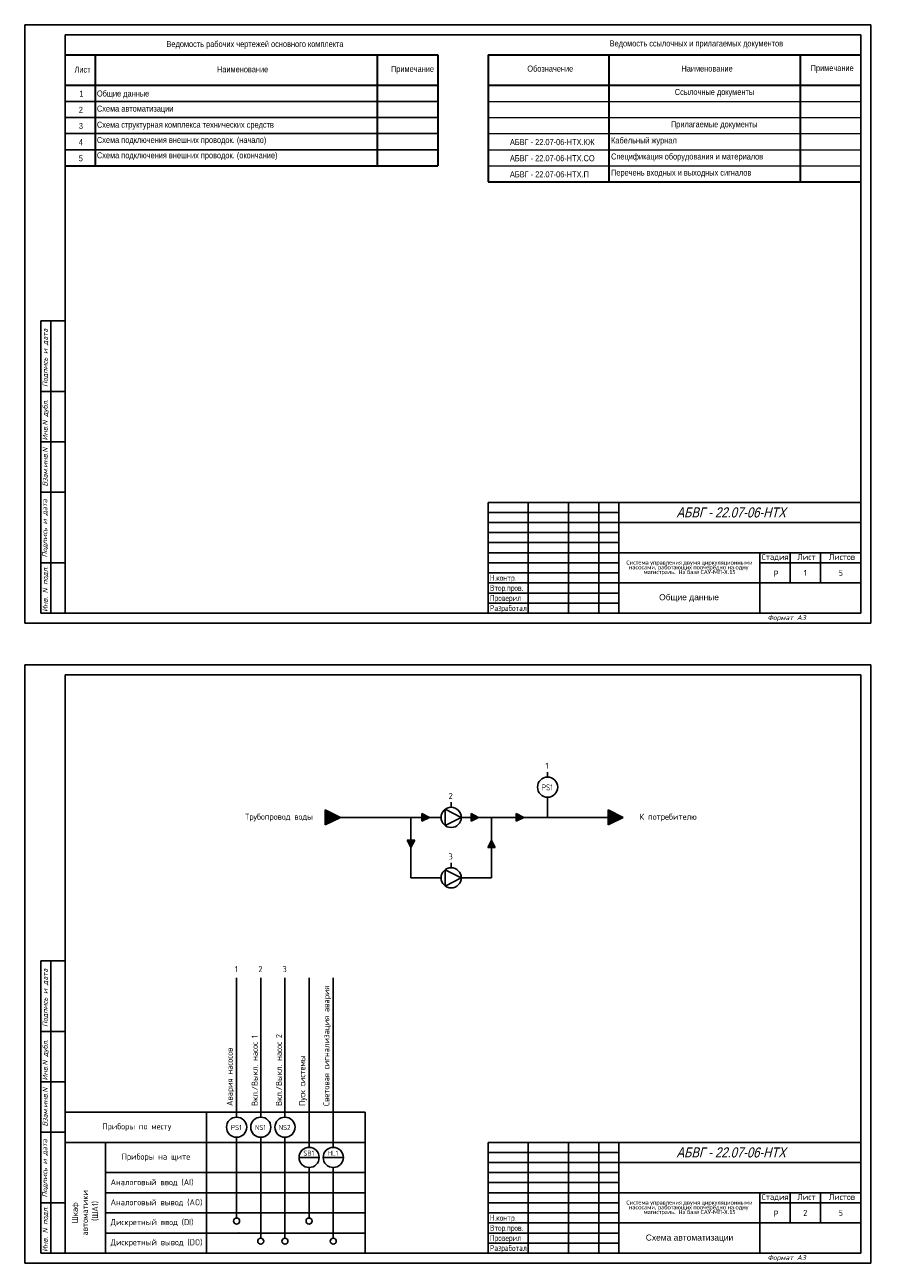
# Model space of a CAD drawing. Header units: millimetres. Extents: x 2234 to 2655, y 986 to 2918.
# Tile 3 of 4: x 2234 to 2655, y 1975 to 2590. Entities that reach past the tile are written whole.
import ezdxf
from ezdxf.enums import TextEntityAlignment as Align

# ---------------------------------------------------------------- set-up
doc = ezdxf.new("R2010")
doc.units = ezdxf.units.MM
for name, color, linetype in [('_FORMAT OSNOVNAJA', 1, 'Continuous'), ('_KIP_NOVOE', 3, 'Continuous'), ('_TABLITSA OSNOVNAJA', 3, 'Continuous'), ('_TABLITSA TONKAJA', 2, 'Continuous'), ('Текст', 7, 'Continuous'), ('Форматка', 4, 'Continuous')]:
    doc.layers.add(name, color=color, linetype=linetype)
doc.layers.add('_Таблицы', color=7, linetype='Continuous', lineweight=15)
doc.layers.add('Слой1', color=10, linetype='Continuous', lineweight=200, plot=False)
doc.styles.add('35', font='romans.shx', dxfattribs={"width": 0.7, "oblique": 15, "height": 3.5})
doc.styles.add('Arial', font='arial.ttf')
doc.styles.add('Romans8', font='romans8.shx', dxfattribs={"width": 0.8, "height": 3})

msp = doc.modelspace()

# ---------------------------------------------------------------- hatches: boundary and pattern name
at = {"ltscale": 10}
h = msp.add_hatch(color=256, dxfattribs=at)
h.dxf.hatch_style = 1
h.paths.add_polyline_path([(2390.45, 2196.49), (2382.95, 2200.24), (2382.95, 2192.74)])
h = msp.add_hatch(color=256, dxfattribs=at)
h.dxf.hatch_style = 1
h.paths.add_polyline_path([(2434.71, 2196.49), (2430.96, 2198.37), (2430.96, 2194.62)])
h = msp.add_hatch(color=256, dxfattribs=at)
h.dxf.hatch_style = 1
h.paths.add_polyline_path([(2459.04, 2196.49), (2455.29, 2198.37), (2455.29, 2194.62)])
h = msp.add_hatch(color=256, dxfattribs=at)
h.dxf.hatch_style = 1
h.paths.add_polyline_path([(2481.5, 2196.49), (2477.75, 2198.37), (2477.75, 2194.62)])
h = msp.add_hatch(color=256, dxfattribs=at)
h.dxf.hatch_style = 1
h.paths.add_polyline_path([(2530.82, 2196.49), (2523.32, 2200.24), (2523.32, 2192.74)])
h = msp.add_hatch(color=256, dxfattribs=at)
h.dxf.hatch_style = 1
h.paths.add_polyline_path([(2425.45, 2181.49), (2427.33, 2185.24), (2423.58, 2185.24)])
h = msp.add_hatch(color=256, dxfattribs=at)
h.dxf.hatch_style = 1
h.paths.add_polyline_path([(2465.45, 2185.24), (2463.58, 2181.49), (2467.33, 2181.49)])

# ---------------------------------------------------------------- linework, layer by layer
at = {"color": 7, "linetype": 'Continuous', "lineweight": 30}
for p, q in [((2253.75, 2574.84), (2438.75, 2574.84)), ((2268.75, 2574.84), (2268.75, 2519.84)), ((2408.75, 2574.84), (2408.75, 2519.84)), ((2438.75, 2574.84), (2438.75, 2519.84)), ((2253.75, 2559.84), (2438.75, 2559.84)), ((2253.75, 2519.84), (2438.75, 2519.84))]:
    msp.add_line(p, q, dxfattribs=at)
at = {"color": 7, "linetype": 'Continuous', "lineweight": -3}
for p, q in [((2253.75, 2551.84), (2438.75, 2551.84)), ((2253.75, 2543.84), (2438.75, 2543.84)), ((2253.75, 2535.84), (2438.75, 2535.84)), ((2253.75, 2527.84), (2438.75, 2527.84))]:
    msp.add_line(p, q, dxfattribs=at)
at = {"color": 7, "ltscale": 10}
for p, q in [((2493.32, 2216.49), (2493.32, 2218.99)), ((2442.52, 2192.44), (2442.52, 2200.54)), ((2450.45, 2196.49), (2442.52, 2200.54)), ((2445.45, 2201.49), (2445.45, 2203.99)), ((2382.95, 2200.24), (2382.95, 2192.74)), ((2382.95, 2200.24), (2390.45, 2196.49)), ((2390.45, 2196.49), (2382.95, 2192.74)), ((2430.96, 2198.37), (2430.96, 2194.62)), ((2430.96, 2198.37), (2434.71, 2196.49)), ((2434.71, 2196.49), (2430.96, 2194.62)), ((2450.45, 2196.49), (2442.52, 2192.44)), ((2455.29, 2198.37), (2455.29, 2194.62)), ((2455.29, 2198.37), (2459.04, 2196.49)), ((2459.04, 2196.49), (2455.29, 2194.62)), ((2477.75, 2198.37), (2477.75, 2194.62)), ((2477.75, 2198.37), (2481.5, 2196.49)), ((2481.5, 2196.49), (2477.75, 2194.62)), ((2523.32, 2200.24), (2523.32, 2192.74)), ((2523.32, 2200.24), (2530.82, 2196.49)), ((2530.82, 2196.49), (2523.32, 2192.74)), ((2427.33, 2185.24), (2423.58, 2185.24)), ((2425.45, 2181.49), (2423.58, 2185.24)), ((2427.33, 2185.24), (2425.45, 2181.49)), ((2463.58, 2181.49), (2465.45, 2185.24)), ((2465.45, 2185.24), (2467.33, 2181.49)), ((2463.58, 2181.49), (2467.33, 2181.49)), ((2442.52, 2162.44), (2442.52, 2170.54)), ((2450.45, 2166.49), (2442.52, 2170.54)), ((2445.45, 2171.49), (2445.45, 2173.99)), ((2450.45, 2166.49), (2442.52, 2162.44)), ((2338.92, 2047.73), (2338.92, 2116.85)), ((2350.92, 2047.73), (2350.92, 2116.85)), ((2362.92, 2047.73), (2362.92, 2116.85)), ((2374.91, 2032.73), (2374.91, 2116.85)), ((2386.91, 2032.73), (2386.91, 2116.85)), ((2402.71, 2050.23), (2253.77, 2050.23)), ((2323.92, 2050.23), (2323.92, 1980.23)), ((2323.92, 2050.23), (2323.92, 2035.23)), ((2402.71, 2050.23), (2402.71, 1980.23)), ((2402.71, 2035.23), (2253.77, 2035.23)), ((2340.06, 2035.23), (2253.77, 2035.23)), ((2273.77, 1980.23), (2273.77, 2035.23)), ((2323.92, 2035.23), (2323.92, 2020.23)), ((2338.92, 2037.73), (2338.92, 1997.67)), ((2350.92, 2037.73), (2350.92, 1987.67)), ((2362.92, 2037.73), (2362.92, 1987.67)), ((2374.91, 2022.73), (2374.91, 1997.67)), ((2386.91, 2022.73), (2386.91, 1987.67)), ((2340.06, 2020.23), (2273.77, 2020.23)), ((2323.92, 2020.23), (2323.92, 2010.23)), ((2340.06, 2020.23), (2402.71, 2020.23)), ((2323.92, 2010.23), (2273.77, 2010.23)), ((2323.92, 2010.23), (2402.71, 2010.23)), ((2323.92, 2010.23), (2323.92, 2000.23)), ((2323.92, 2000.23), (2273.77, 2000.23)), ((2323.92, 2000.23), (2402.71, 2000.23)), ((2323.92, 2000.23), (2323.92, 1990.23)), ((2323.92, 1990.23), (2273.77, 1990.23)), ((2323.92, 1990.23), (2402.71, 1990.23)), ((2323.92, 1990.23), (2323.92, 1980.23))]:
    msp.add_line(p, q, dxfattribs=at)
for p, q in [((2493.32, 2196.49), (2493.32, 2206.49)), ((2440.45, 2196.49), (2390.45, 2196.49)), ((2390.45, 2196.49), (2440.45, 2196.49)), ((2440.45, 2196.49), (2425.45, 2196.49)), ((2425.45, 2196.49), (2425.45, 2166.49)), ((2493.32, 2196.49), (2450.45, 2196.49)), ((2465.45, 2166.49), (2465.45, 2196.49)), ((2493.32, 2196.49), (2523.32, 2196.49)), ((2425.45, 2166.49), (2440.45, 2166.49)), ((2450.45, 2166.49), (2465.45, 2166.49)), ((2338.92, 2106.85), (2338.92, 2116.85)), ((2369.91, 2027.73), (2379.91, 2027.73)), ((2381.91, 2027.73), (2391.91, 2027.73))]:
    msp.add_line(p, q)
for centre, radius in [((2493.32, 2211.49), 5), ((2445.45, 2196.49), 5), ((2445.45, 2166.49), 5), ((2338.92, 2042.73), 5), ((2350.92, 2042.73), 5), ((2362.92, 2042.73), 5), ((2374.91, 2027.73), 5), ((2386.91, 2027.73), 5), ((2338.92, 1996.17), 1.5), ((2374.91, 1996.17), 1.5), ((2350.92, 1986.17), 1.5), ((2362.92, 1986.17), 1.5), ((2386.91, 1986.17), 1.5)]:
    msp.add_circle(centre, radius, dxfattribs=at)
at = {"color": 7}
for p in [(2340.06, 2000.23), (2340.06, 1990.23)]:
    msp.add_point(p, dxfattribs=at)
at = {"layer": '_FORMAT OSNOVNAJA', "color": 7}
for p, q in [((2463.75, 2352.84), (2463.75, 2297.84)), ((2648.75, 2352.84), (2463.75, 2352.84)), ((2463.75, 2035.23), (2463.75, 1980.23)), ((2648.75, 2035.23), (2463.75, 2035.23))]:
    msp.add_line(p, q, dxfattribs=at)
at = {"layer": '_TABLITSA OSNOVNAJA', "color": 7}
for p, q in [((2483.75, 2352.84), (2483.75, 2297.84)), ((2503.75, 2297.84), (2503.75, 2352.84)), ((2518.75, 2352.84), (2518.75, 2297.84)), ((2528.75, 2297.84), (2528.75, 2352.84)), ((2648.75, 2342.84), (2528.75, 2342.84)), ((2528.75, 2327.84), (2648.75, 2327.84)), ((2598.75, 2327.84), (2598.75, 2297.84)), ((2613.75, 2312.84), (2613.75, 2327.84)), ((2628.75, 2327.84), (2628.75, 2312.84)), ((2598.75, 2322.84), (2648.75, 2322.84)), ((2648.75, 2312.84), (2528.75, 2312.84)), ((2483.75, 2035.23), (2483.75, 1980.23)), ((2503.75, 1980.23), (2503.75, 2035.23)), ((2518.75, 2035.23), (2518.75, 1980.23)), ((2528.75, 1980.23), (2528.75, 2035.23)), ((2648.75, 2025.23), (2528.75, 2025.23)), ((2528.75, 2010.23), (2648.75, 2010.23)), ((2598.75, 2010.23), (2598.75, 1980.23)), ((2613.75, 1995.23), (2613.75, 2010.23)), ((2628.75, 2010.23), (2628.75, 1995.23)), ((2598.75, 2005.23), (2648.75, 2005.23)), ((2648.75, 1995.23), (2528.75, 1995.23))]:
    msp.add_line(p, q, dxfattribs=at)
at = {"layer": '_TABLITSA TONKAJA', "color": 7}
for p, q in [((2463.75, 2347.84), (2528.75, 2347.84)), ((2463.75, 2342.84), (2528.75, 2342.84)), ((2528.75, 2337.84), (2463.75, 2337.84)), ((2528.75, 2337.84), (2463.75, 2337.84)), ((2463.75, 2332.84), (2528.75, 2332.84)), ((2463.75, 2332.84), (2528.75, 2332.84)), ((2463.75, 2327.84), (2528.75, 2327.84)), ((2463.75, 2327.84), (2528.75, 2327.84)), ((2528.75, 2322.84), (2463.75, 2322.84)), ((2528.75, 2322.84), (2463.75, 2322.84)), ((2463.75, 2317.84), (2528.75, 2317.84)), ((2463.75, 2317.84), (2528.75, 2317.84)), ((2528.75, 2312.84), (2463.75, 2312.84)), ((2528.75, 2312.84), (2463.75, 2312.84)), ((2528.75, 2307.84), (2463.75, 2307.84)), ((2528.75, 2307.84), (2463.75, 2307.84)), ((2463.75, 2302.84), (2528.75, 2302.84)), ((2463.75, 2302.84), (2528.75, 2302.84)), ((2463.75, 2030.23), (2528.75, 2030.23)), ((2463.75, 2025.23), (2528.75, 2025.23)), ((2528.75, 2020.23), (2463.75, 2020.23)), ((2528.75, 2020.23), (2463.75, 2020.23)), ((2463.75, 2015.23), (2528.75, 2015.23)), ((2463.75, 2015.23), (2528.75, 2015.23)), ((2463.75, 2010.23), (2528.75, 2010.23)), ((2463.75, 2010.23), (2528.75, 2010.23)), ((2528.75, 2005.23), (2463.75, 2005.23)), ((2528.75, 2005.23), (2463.75, 2005.23)), ((2463.75, 2000.23), (2528.75, 2000.23)), ((2463.75, 2000.23), (2528.75, 2000.23)), ((2528.75, 1995.23), (2463.75, 1995.23)), ((2528.75, 1995.23), (2463.75, 1995.23)), ((2528.75, 1990.23), (2463.75, 1990.23)), ((2528.75, 1990.23), (2463.75, 1990.23)), ((2463.75, 1985.23), (2528.75, 1985.23)), ((2463.75, 1985.23), (2528.75, 1985.23))]:
    msp.add_line(p, q, dxfattribs=at)
at = {"layer": '_Таблицы', "color": 7, "linetype": 'Continuous', "lineweight": 30}
for p, q in [((2463.75, 2574.84), (2648.75, 2574.84)), ((2463.75, 2574.84), (2463.75, 2511.84)), ((2523.75, 2574.84), (2523.75, 2511.84)), ((2618.75, 2574.84), (2618.75, 2511.84)), ((2463.75, 2559.84), (2648.75, 2559.84)), ((2463.75, 2511.84), (2648.75, 2511.84))]:
    msp.add_line(p, q, dxfattribs=at)
at = {"layer": '_Таблицы', "color": 7, "linetype": 'Continuous', "lineweight": 15}
for p, q in [((2463.75, 2551.84), (2648.75, 2551.84)), ((2463.75, 2543.84), (2648.75, 2543.84)), ((2463.75, 2535.84), (2648.75, 2535.84)), ((2463.75, 2527.84), (2648.75, 2527.84)), ((2463.75, 2519.84), (2648.75, 2519.84))]:
    msp.add_line(p, q, dxfattribs=at)
at = {"layer": 'Слой1', "color": 7, "lineweight": -3}
for p, q in [((2233.75, 2589.84), (2233.75, 2292.84)), ((2233.75, 2589.84), (2233.75, 2292.84)), ((2653.75, 2589.84), (2653.75, 2292.84)), ((2653.75, 2589.84), (2653.75, 2292.84)), ((2653.75, 2589.84), (2653.75, 2292.84)), ((2653.75, 2589.84), (2653.75, 2292.84)), ((2653.75, 2589.84), (2653.75, 2292.84)), ((2233.75, 2272.23), (2233.75, 1975.23)), ((2233.75, 2272.23), (2233.75, 1975.23)), ((2653.75, 2272.23), (2653.75, 1975.23)), ((2653.75, 2272.23), (2653.75, 1975.23)), ((2653.75, 2272.23), (2653.75, 1975.23)), ((2653.75, 2272.23), (2653.75, 1975.23)), ((2653.75, 2272.23), (2653.75, 1975.23))]:
    msp.add_line(p, q, dxfattribs=at)
at = {"layer": 'Слой1', "color": 7, "linetype": 'ByBlock', "lineweight": -3, "ltscale": 0.4}
for p, q in [((2233.75, 2589.84), (2443.75, 2589.84)), ((2439.22, 2589.84), (2653.75, 2589.84)), ((2233.75, 2292.84), (2653.75, 2292.84)), ((2233.75, 2292.84), (2443.75, 2292.84)), ((2233.75, 2292.84), (2443.75, 2292.84)), ((2233.75, 2272.23), (2443.75, 2272.23)), ((2439.22, 2272.23), (2653.75, 2272.23)), ((2233.75, 1975.23), (2653.75, 1975.23)), ((2233.75, 1975.23), (2443.75, 1975.23)), ((2233.75, 1975.23), (2443.75, 1975.23))]:
    msp.add_line(p, q, dxfattribs=at)
at = {"layer": 'Форматка', "color": 7, "lineweight": -3}
for p, q in [((2253.75, 2297.84), (2253.75, 2584.84)), ((2253.75, 2584.84), (2648.75, 2584.84)), ((2648.75, 2584.84), (2648.75, 2297.84)), ((2253.75, 2442.84), (2241.75, 2442.84)), ((2241.75, 2297.84), (2241.75, 2442.84)), ((2246.75, 2297.84), (2246.75, 2442.84)), ((2253.75, 2407.84), (2241.75, 2407.84)), ((2253.75, 2382.84), (2241.75, 2382.84)), ((2253.75, 2357.84), (2241.75, 2357.84)), ((2253.75, 2322.84), (2241.75, 2322.84)), ((2648.75, 2297.84), (2241.75, 2297.84)), ((2253.75, 1980.23), (2253.75, 2267.23)), ((2253.75, 2267.23), (2648.75, 2267.23)), ((2648.75, 2267.23), (2648.75, 1980.23)), ((2253.75, 2125.23), (2241.75, 2125.23)), ((2241.75, 1980.23), (2241.75, 2125.23)), ((2246.75, 1980.23), (2246.75, 2125.23)), ((2253.75, 2090.23), (2241.75, 2090.23)), ((2253.75, 2065.23), (2241.75, 2065.23)), ((2253.75, 2040.23), (2241.75, 2040.23)), ((2253.75, 2005.23), (2241.75, 2005.23)), ((2648.75, 1980.23), (2241.75, 1980.23))]:
    msp.add_line(p, q, dxfattribs=at)

# ---------------------------------------------------------------- texts
at = {"lineweight": -3, "style": 'Arial', "oblique": 15, "width": 0.8}
for p in [(2611.51, 2347.83), (2611.51, 2030.22)]:
    msp.add_text('АБВГ - 22.07-06-НТХ', height=5, dxfattribs=at).set_placement(p, align=Align.MIDDLE_RIGHT)
at = {"color": 7, "style": 'Arial', "width": 0.8}
for p in [(2605.52, 2315.97), (2605.52, 1998.36)]:
    msp.add_text('Р', height=3, dxfattribs=at).set_placement(p)
at = {"color": 7, "linetype": 'Continuous', "lineweight": -3, "char_height": 3, "style": 'Romans8'}
for s, insert, width, attachment_point in [('{\\fArial|b0|i0|c204|p34;Ведомость рабочих чертежей основного комплекта }', (2348.05, 2579.84), 112.3143, 5), ('\\W0.8;{\\fArial|b0|i0|c204|p34;Лист\\fArial|b0|i0|c0|p34;}', (2258.45, 2569.12), 7.0805, 1), ('\\W0.8;{\\fArial|b0|i0|c204|p34;Наименование}', (2329.19, 2569.24), 31.1111, 1), ('\\W0.8;{\\fArial|b0|i0|c204|p34;Примечание}', (2415.57, 2569.44), 19.9556, 1), ('\\fArial|b0|i0|c0|p34;\\W0.8000000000;\\T1.0000000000;\\o\\l1', (2260.88, 2557.1), 2.0259, 1), ('\\pt24;{\\fArial|b0|i0|c204|p34;Общие данные}', (2269.57, 2557.23), 33.8261, 1), ('\\fArial|b0|i0|c0|p34;\\W0.8000000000;\\T1.0000000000;\\o\\l2', (2260.59, 2549.1), 2.2483, 1), ('\\pt24;{\\fArial|b0|i0|c204|p34;Схема автоматизации}', (2269.57, 2549.74), 122.9431, 1), ('\\fArial|b0|i0|c0|p34;\\W0.8000000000;\\T1.0000000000;\\o\\l3', (2260.59, 2541.12), 2.2128, 1), ('\\pt24;{\\fArial|b0|i0|c204|p34;Схема структурная комплекса технических средств}', (2269.57, 2541.74), 122.9431, 1), ('\\fArial|b0|i0|c0|p34;\\W0.8000000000;\\T1.0000000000;\\o\\l4', (2260.56, 2533.09), 2.2947, 1), ('\\pt24;{\\fArial|b0|i0|c204|p34;Схема подключения внешних проводок. (начало)}', (2269.57, 2534.18), 122.9431, 1), ('\\pt24;{\\fArial|b0|i0|c204|p34;Схема подключения внешних проводок. (окончание)}', (2269.57, 2526.56), 122.9431, 1), ('{\\fArial|b0|i0|c204|p34;5}', (2260.56, 2525.09), 2.2947, 1)]:
    msp.add_mtext(s, dxfattribs=dict(at, insert=insert, width=width, attachment_point=attachment_point))
at = {"width": 70, "attachment_point": 5, "line_spacing_factor": 0.7, "style": 'Arial'}
for s, insert, char_height in [('{\\fCalibri|b0|i0|c204|p34;\\H0.91667x;Система управления двумя циркуляционными насосами, работающих поочерёдно на одну \\H1.8129x; \\H0.5516x;магистраль.  На базе САУ-МП-Х.15\\H1.8958x; }', (2563.75, 2320.34), 2.2), ('Общие данные', (2563.54, 2305.33), 3), ('{\\fCalibri|b0|i0|c204|p34;\\H0.91667x;Система управления двумя циркуляционными насосами, работающих поочерёдно на одну \\H1.8129x; \\H0.5516x;магистраль.  На базе САУ-МП-Х.15\\H1.8958x; }', (2563.75, 2002.73), 2.2)]:
    msp.add_mtext(s, dxfattribs=dict(at, insert=insert, char_height=char_height))
at = {"layer": '_KIP_NOVOE', "color": 7, "style": 'Arial'}
msp.add_text('Схема автоматизации', height=3, dxfattribs=at).set_placement((2542.06, 1986.48))
at = {"layer": '_Таблицы', "color": 7, "linetype": 'Continuous', "lineweight": 15, "char_height": 3, "attachment_point": 1, "style": 'Romans8'}
for s, insert, width in [('\\W0.8;{\\fArial|b0|i0|c204|p34;Ведомость ссылочных и прилагаемых документов\\fArial|b0|i0|c0|p34;}', (2524.13, 2582.09), 104.4471), ('\\W0.8;{\\fArial|b0|i0|c204|p34;Обозначение\\fArial|b0|i0|c0|p34;}', (2483.26, 2569.59), 25.8667), ('\\W0.8;{\\fArial|b0|i0|c204|p34;Наименование\\fArial|b0|i0|c0|p34;}', (2559.77, 2569.62), 26.2507), ('\\W0.8;{\\fArial|b0|i0|c204|p34;Примечание\\fArial|b0|i0|c0|p34;}', (2623.93, 2569.86), 20.9067), ('\\W0.8;{\\fArial|b0|i0|c204|p34;Ссылочные документы\\fArial|b0|i0|c0|p34;}', (2556.46, 2557.99), 39.5222), ('\\W0.8;{\\fArial|b0|i0|c204|p34;Прилагаемые документы\\fArial|b0|i0|c0|p34;}', (2554.56, 2541.96), 39.3444), ('{\\fArial|b0|i0|c204|p34;АБВГ \\fArial|b0|i0|c0|p34;- 22.07-06-\\fArial|b0|i0|c204|p34;НТХ.КЖ}', (2474.62, 2533.13), 39.8373), ('\\W0.8;{\\fArial|b0|i0|c204|p34;Кабельный журнал\\fArial|b0|i0|c0|p34;}', (2524.82, 2533.98), 34.895), ('\\W0.8;{\\fArial|b0|i0|c204|p34;Спецификация оборудования и материалов\\fArial|b0|i0|c0|p34;}', (2524.82, 2525.98), 84.3588), ('{\\fArial|b0|i0|c204|p34;АБВГ \\fArial|b0|i0|c0|p34;- 22.07-06-\\fArial|b0|i0|c204|p34;НТХ.СО}', (2474.62, 2525.13), 42.253), ('{\\fArial|b0|i0|c204|p34;АБВГ \\fArial|b0|i0|c0|p34;- 22.07-06-\\fArial|b0|i0|c204|p34;НТХ.П}', (2474.62, 2517.13), 37.5879), ('{\\fArial|b0|i0|c204|p34;Перечень входных и выходных сигналов}', (2524.82, 2517.98), 66.0889)]:
    msp.add_mtext(s, dxfattribs=dict(at, insert=insert, width=width))
at = {"layer": 'Текст', "color": 7, "ltscale": 6.666667, "style": 'Romans8'}
for s, insert, char_height, width, attachment_point in [('Стадия', (2606.25, 2327.24), 3, 15, 2), ('\\pi3.55;Лист', (2613.75, 2327.24), 3, 15, 1), ('\\pi4.1499;Листов', (2628.75, 2327.24), 3, 20, 1), ('1', (2493.06, 2222.1), 3, 11.3228, 5), ('{\\W0.7;PS1}', (2493.16, 2211.36), 3, 11.3228, 5), ('2', (2445.19, 2207.1), 3, 11.3228, 5), ('Трубопровод воды ', (2359.96, 2196.42), 3, 41.4461, 5), ('К потребителю', (2553.13, 2196.42), 3, 41.4461, 5), ('3', (2445.19, 2177.1), 3, 11.3228, 5), ('1', (2338.76, 2121.19), 3, 11.3228, 5), ('2', (2350.76, 2121.19), 3, 11.3228, 5), ('3', (2362.76, 2121.19), 3, 11.3228, 5), ('Приборы по месту', (2289.35, 2042.73), 3, 41.4461, 5), ('PS1', (2338.76, 2042.61), 2.5, 11.3228, 5), ('NS1', (2350.76, 2042.61), 2.5, 11.3228, 5), ('NS2', (2362.76, 2042.61), 2.5, 11.3228, 5), ('Приборы на щите', (2298.85, 2027.73), 3, 50.1488, 5), ('SB1', (2374.75, 2029.86), 2.5, 11.3228, 5), ('HL1', (2386.75, 2029.86), 2.5, 11.3228, 5), ('Аналоговый ввод (AI)', (2276.36, 2015.23), 3, 49.5065, 4), ('Аналоговый вывод (AO)', (2276.36, 2005.23), 3, 49.5065, 4), ('Стадия', (2606.25, 2009.63), 3, 15, 2), ('\\pi3.55;Лист', (2613.75, 2009.63), 3, 15, 1), ('\\pi4.1499;Листов', (2628.75, 2009.63), 3, 20, 1), ('Дискретный ввод (DI)', (2276.36, 1995.23), 3, 49.5065, 4), ('Дискретный вывод (DO)', (2276.36, 1985.23), 3, 49.5065, 4)]:
    msp.add_mtext(s, dxfattribs=dict(at, insert=insert, char_height=char_height, width=width, attachment_point=attachment_point))
at = {"layer": 'Текст', "color": 7, "ltscale": 100, "char_height": 3, "attachment_point": 5, "style": 'Romans8'}
for s, insert, width in [('\\A1;1', (2621.25, 2317.84), 15), ('\\A1;5', (2638.88, 2317.84), 19.7446), ('\\A1;2', (2621.25, 2000.23), 15), ('\\A1;5', (2638.88, 2000.23), 19.7446)]:
    msp.add_mtext(s, dxfattribs=dict(at, insert=insert, width=width))
at = {"layer": 'Текст', "color": 7, "char_height": 3, "width": 21.4279, "attachment_point": 1, "style": 'Romans8'}
for insert in [(2464.7, 2331.88), (2464.7, 2014.28)]:
    msp.add_mtext('{\\W0.7;\\P\\P\\PН.контр.   \\PВтор.пров.\\PПроверил\\PРазработал}', dxfattribs=dict(at, insert=insert))
at = {"layer": 'Текст', "color": 7, "ltscale": 6.666667, "char_height": 3, "rotation": 90, "style": 'Romans8'}
for s, insert, width, attachment_point in [('Световая сигнализация авария', (2383.9, 2053.27), 155.893, 4), ('Вкл./Выкл. насос 1', (2347.92, 2053.27), 155.893, 4), ('Вкл./Выкл. насос 2', (2359.92, 2053.27), 155.893, 4), ('Авария насосов', (2335.92, 2053.27), 155.893, 4), ('Пуск системы', (2371.9, 2053.27), 155.893, 4), ('Шкаф \\Pавтоматики\\P (ША1)', (2263.77, 2000.23), 40, 5)]:
    msp.add_mtext(s, dxfattribs=dict(at, insert=insert, width=width, attachment_point=attachment_point))
at = {"layer": 'Форматка', "color": 7, "lineweight": -3, "style": '35', "oblique": 15, "width": 0.9}
for s, p in [('Подпись и дата', (2245.09, 2410.09)), ('Инв.N дубл.', (2245.09, 2383.55)), ('Взам.инв.N', (2245.09, 2360.67)), ('Подпись и дата', (2244.89, 2325.51)), ('Инв. N подл.', (2245.09, 2298.48)), ('Подпись и дата', (2245.09, 2092.48)), ('Инв.N дубл.', (2245.09, 2065.94)), ('Взам.инв.N', (2245.09, 2043.06)), ('Подпись и дата', (2244.89, 2007.9)), ('Инв. N подл.', (2245.09, 1980.87))]:
    msp.add_text(s, height=2.5, rotation=90, dxfattribs=at).set_placement(p)
at = {"layer": 'Форматка', "color": 7, "lineweight": -3, "style": '35', "oblique": 15}
for p in [(2602.46, 2294.37), (2602.46, 1976.77)]:
    msp.add_text('Формат А3', height=2.5, dxfattribs=at).set_placement(p)

doc.saveas('drawing.dxf')
